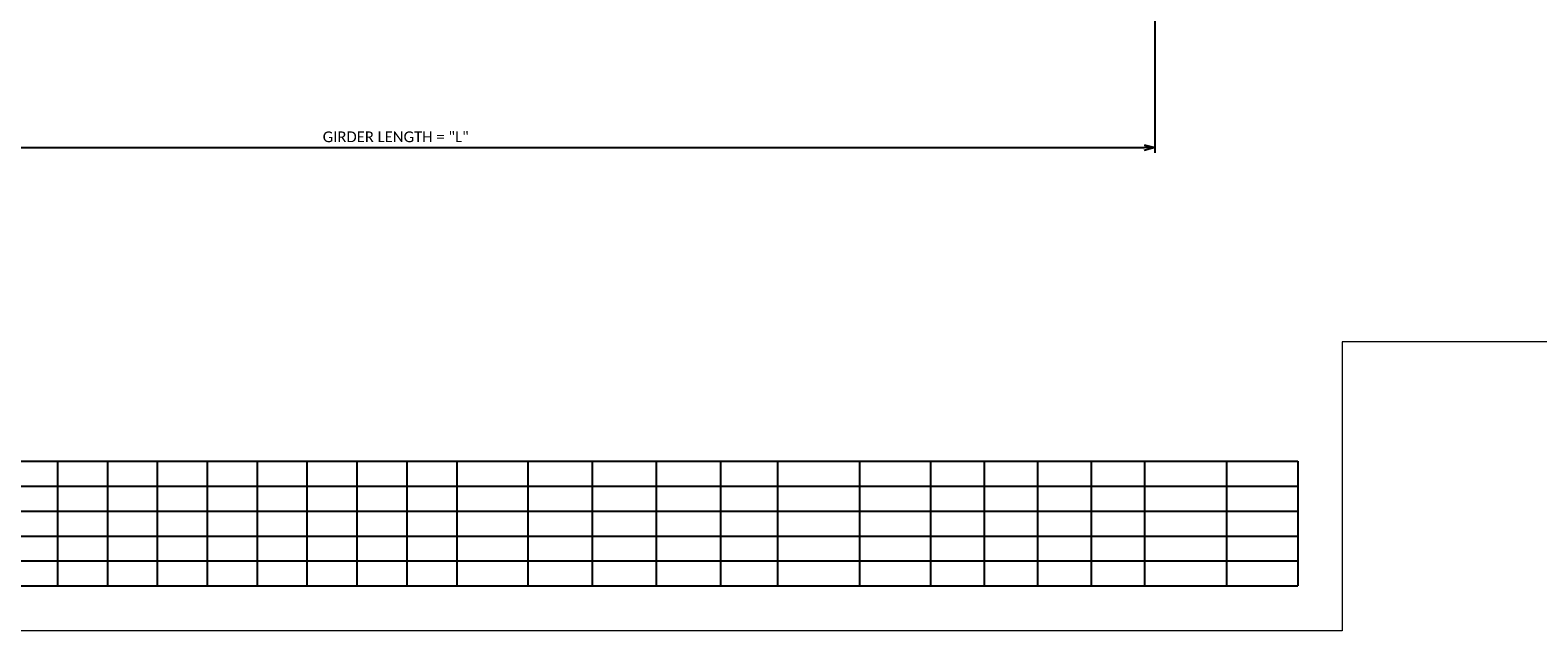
# Model space of a CAD drawing. Extents: x 23 to 1533, y 6 to 258.
# Tile 7 of 16: x 155 to 367, y 6 to 90. Entities that reach past the tile are written whole.
import ezdxf
from ezdxf.enums import TextEntityAlignment as Align

# ---------------------------------------------------------------- set-up
doc = ezdxf.new("R2010")
doc.units = 0
doc.header["$MEASUREMENT"] = 0
for name, color, linetype, lineweight in [('B_ANNO', 7, 'Continuous', 18), ('B_ANNO_DIM', 7, 'Continuous', 18), ('B_ANNO_TEXT', 7, 'Continuous', 18)]:
    doc.layers.add(name, color=color, linetype=linetype, lineweight=lineweight)
doc.layers.add('B_ANNO_NOPLOT', color=47, linetype='Continuous', lineweight=18, plot=False)
doc.styles.add('Annotative', font='calibri.ttf', dxfattribs={"height": 0.0625})
doc.styles.get("Standard").update_dxf_attribs({"font": 'calibri.ttf'})
doc.dimstyles.new('Annotative', dxfattribs={"dimscale": 0, "dimtxt": 0.0625, "dimasz": 0.0625, "dimexe": 0.03125, "dimexo": 0.03125, "dimgap": 0.03125, "dimtad": 1, "dimdec": 3, "dimzin": 3, "dimdsep": 46, "dimlunit": 4, "dimtxsty": 'Standard', "dimblk": 'OPEN30', "dimcen": 0.03125, "dimaunit": 1, "dimadec": 0, "dimazin": 3, "dimtfac": 0.75, "dimtdec": 3, "dimtofl": 0, "dimtmove": 0, "dimatfit": 3, "dimldrblk": 'OPEN30', "dimfxl": 1, "dimtfill": 1, "dimfrac": 1, "dimtolj": 1, "dimtzin": 0, "dimarcsym": 0})

# ---------------------------------------------------------------- blocks, each defined once
blk = doc.blocks.new('*U127')
at = {"layer": 'B_ANNO_NOPLOT', "flags": 128}
blk.add_lwpolyline([(0, 0), (0, 252), (323.9277, 252), (323.9277, 238.8552), (378, 238.8552), (378, 40.4996), (316.5708, 40.4996), (316.5708, 0)], close=True, dxfattribs=at)
blk = doc.blocks.new('*T42')
at = {"layer": 'B_ANNO', "color": 0, "linetype": 'ByBlock', "lineweight": -2, "transparency": 16777216}
for p, q in [((0, 0), (204, 0)), ((0, 0), (0, -17.5)), ((7, 0), (7, -17.5)), ((15, 0), (15, -17.5)), ((23, 0), (23, -17.5)), ((30, 0), (30, -17.5)), ((37, 0), (37, -17.5)), ((44, 0), (44, -17.5)), ((51, 0), (51, -17.5)), ((58, 0), (58, -17.5)), ((65, 0), (65, -17.5)), ((72, 0), (72, -17.5)), ((79, 0), (79, -17.5)), ((86, 0), (86, -17.5)), ((96, 0), (96, -17.5)), ((105, 0), (105, -17.5)), ((114, 0), (114, -17.5)), ((123, 0), (123, -17.5)), ((131, 0), (131, -17.5)), ((142.5, 0), (142.5, -17.5)), ((152.5, 0), (152.5, -17.5)), ((160, 0), (160, -17.5)), ((167.5, 0), (167.5, -17.5)), ((175, 0), (175, -17.5)), ((182.5, 0), (182.5, -17.5)), ((194, 0), (194, -17.5)), ((204, 0), (204, -17.5)), ((0, -3.5), (204, -3.5)), ((0, -7), (204, -7)), ((0, -10.5), (204, -10.5)), ((0, -14), (204, -14)), ((0, -17.5), (204, -17.5))]:
    blk.add_line(p, q, dxfattribs=at)
blk = doc.blocks.new('*U52')
at = {"layer": 'B_ANNO_NOPLOT', "flags": 128}
blk.add_lwpolyline([(0, 0), (0, 252), (323.9277, 252), (323.9277, 238.8552), (378, 238.8552), (378, 40.4996), (316.5708, 40.4996), (316.5708, 0)], close=True, dxfattribs=at)
blk = doc.blocks.new('_Open30')
at = {"color": 0, "linetype": 'ByBlock', "lineweight": -2}
for p, q in [((-1, 0.27), (0, 0)), ((0, 0), (-1, -0.27)), ((0, 0), (-1, 0))]:
    blk.add_line(p, q, dxfattribs=at)
blk = doc.blocks.new('*D76')
at = {"layer": 'B_ANNO_DIM', "color": 0, "lineweight": -2, "transparency": 16777216}
for p, q in [((77.25, 97.64), (77.25, 97.03)), ((290.3, 97.64), (290.3, 66.99)), ((77.25, 95.53), (77.25, 66.99)), ((78.75, 67.74), (288.8, 67.74))]:
    blk.add_line(p, q, dxfattribs=at)
at = {"layer": 'Defpoints', "color": 0, "transparency": 16777216}
for p in [(77.25, 98.39), (290.3, 98.39), (290.3, 67.74)]:
    blk.add_point(p, dxfattribs=at)
at = {"layer": 'B_ANNO_DIM', "color": 0, "lineweight": -2, "transparency": 16777216, "xscale": 1.5, "yscale": 1.5, "zscale": 1.5, "rotation": 180}
blk.add_blockref('_Open30', (77.25, 67.74), dxfattribs=at)
at = {"layer": 'B_ANNO_DIM', "color": 0, "lineweight": -2, "transparency": 16777216, "xscale": 1.5, "yscale": 1.5, "zscale": 1.5}
blk.add_blockref('_Open30', (290.3, 67.74), dxfattribs=at)
at = {"layer": 'B_ANNO_DIM', "color": 0, "transparency": 16777216, "insert": (183.78, 69.25), "char_height": 1.5, "attachment_point": 5, "bg_fill": 3, "box_fill_scale": 1.25, "bg_fill_color": 256, "bg_fill_true_color": 13158600, "bg_fill_transparency": 0}
blk.add_mtext('\\A1;GIRDER LENGTH = "L"', dxfattribs=at)
blk = doc.blocks.new('INS_G82W_BASE')
at = {"layer": 'B_ANNO_TEXT', "style": 'Annotative'}
for tag, p in [('B#', (171.5883, 52.412, 1.6845)), ('6LAPLENGTH', (206.5582, 52.4108, 1.6845))]:
    blk.add_attdef(tag, text='', height=1.5, dxfattribs=at).set_placement(p, align=Align.MIDDLE_CENTER)
at = {"layer": 'B_ANNO_DIM'}
dim = blk.add_linear_dim(base=(290.3037, 67.7352, 0.8422), p1=(77.2522, 98.3874, 0.8422), p2=(290.3037, 98.3874, 0.8422), text='GIRDER LENGTH = "L"', dimstyle='Annotative', dxfattribs=at)
dim.commit()
dim.dimension.update_dxf_attribs({"geometry": '*D76', "text_midpoint": (183.7779, 69.2525, 0.8422)})

msp = doc.modelspace()

# ---------------------------------------------------------------- block references
msp.add_blockref('*T42', (128.83, 29.79))

# ---------------------------------------------------------------- next in the draw order: block references
msp.add_blockref('*U52', (22.5, 6))

# ---------------------------------------------------------------- next in the draw order: block references
msp.add_blockref('INS_G82W_BASE', (22.5, 6))

# ---------------------------------------------------------------- next in the draw order: block references
msp.add_blockref('*U127', (22.5, 6))

doc.saveas('drawing.dxf')
